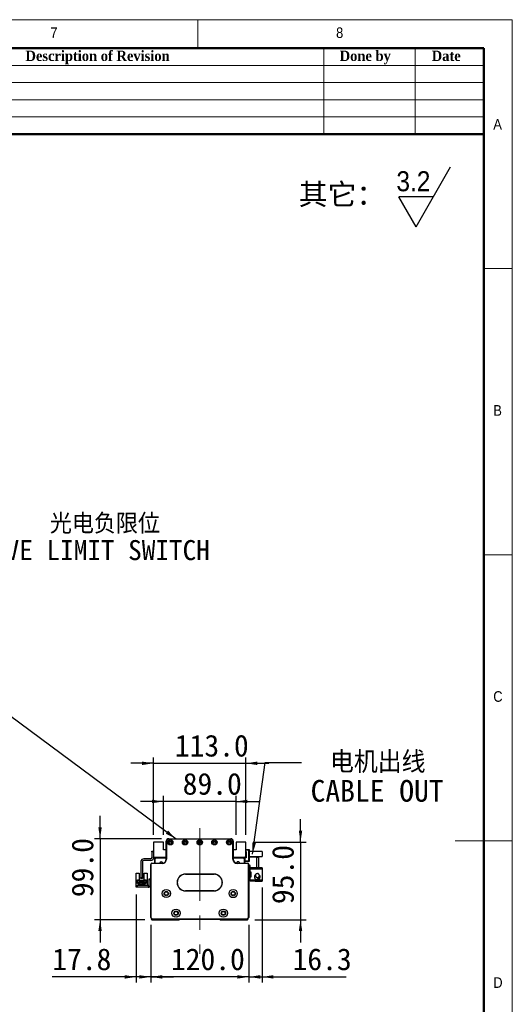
# Model space of a CAD drawing. Header units: millimetres. Extents: x 35 to 2905, y 35 to 2044.
# Tile 6 of 6: x 2302 to 2905, y 839 to 2044. Entities that reach past the tile are written whole.
import ezdxf

# ---------------------------------------------------------------- set-up
doc = ezdxf.new("R2010")
doc.units = ezdxf.units.MM
doc.header["$LTSCALE"] = 7
doc.linetypes.add('CENTERX2', pattern=[20.32, 12.7, -2.54, 2.54, -2.54])
doc.layers.add('DIMNS', color=7, linetype='Continuous')
doc.styles.add('SLDTEXTSTYLE0', font='arial.ttf', dxfattribs={"bigfont": 'bigfont'})
doc.styles.add('SLDTEXTSTYLE1', font='Gothic.ttf', dxfattribs={"width": 0.913})
doc.styles.add('SLDTEXTSTYLE2', font='timesbd.ttf', dxfattribs={"width": 0.933})
doc.styles.add('SLDTEXTSTYLE8', font='txt')
doc.styles.add('SLDTEXTSTYLE9', font='txt', dxfattribs={"bigfont": 'bigfont'})
doc.dimstyles.new('SLDDIMSTYLE1', dxfattribs={"dimtxt": 26.6, "dimasz": 14, "dimexe": 0, "dimexo": 0.0625, "dimgap": 6.65, "dimtad": 2, "dimdec": 1, "dimrnd": 1e-09, "dimzin": 4, "dimdsep": 46, "dimtxsty": 'SLDTEXTSTYLE8', "dimsah": 1, "dimcen": 0.09, "dimadec": 0, "dimazin": 1, "dimtfac": 1, "dimtdec": 1, "dimtmove": 0, "dimatfit": 0, "dimfxl": 0, "dimfrac": 2, "dimtolj": 1, "dimtzin": 12, "dimarcsym": 0})
doc.dimstyles.new('SLDDIMSTYLE2', dxfattribs={"dimtxt": 26.6, "dimasz": 14, "dimexe": 0, "dimexo": 0.0625, "dimgap": 6.65, "dimtad": 2, "dimdec": 1, "dimrnd": 1e-09, "dimzin": 12, "dimdsep": 46, "dimtxsty": 'SLDTEXTSTYLE8', "dimsah": 1, "dimcen": 0.09, "dimadec": 0, "dimazin": 3, "dimtfac": 1, "dimtdec": 1, "dimtmove": 0, "dimatfit": 0, "dimfxl": 0, "dimfrac": 2, "dimtolj": 1, "dimtzin": 12, "dimarcsym": 0})
doc.dimstyles.new('SLDDIMSTYLE3', dxfattribs={"dimtxt": 0.18, "dimasz": 14, "dimexe": 0, "dimexo": 0.0625, "dimgap": 0, "dimtad": 0, "dimtih": 1, "dimtoh": 1, "dimdec": 0, "dimrnd": 1e-09, "dimzin": 0, "dimdsep": 46, "dimtxsty": 'Standard', "dimsah": 1, "dimcen": 0.09, "dimadec": 0, "dimazin": 0, "dimtfac": 14, "dimtdec": 0, "dimtofl": 0, "dimtmove": 0, "dimatfit": 3, "dimfxl": 0, "dimfrac": 2, "dimtolj": 1, "dimtzin": 0, "dimarcsym": 0})

# ---------------------------------------------------------------- blocks, each defined once
blk = doc.blocks.new('SW_SFSYMBOL_0')
at = {"layer": 'DIMNS', "color": 0}
for p, q in [((24, -36.7), (66.4, 36.8)), ((24, -36.7), (2.8, 0)), ((45.2, 0), (2.8, 0))]:
    blk.add_line(p, q, dxfattribs=at)
at = {"layer": 'DIMNS', "color": 0, "insert": (0, 31.3), "char_height": 24.5, "attachment_point": 1, "style": 'SLDTEXTSTYLE1'}
blk.add_mtext('3.2', dxfattribs=at)
blk = doc.blocks.new('_D_6')
at = {"layer": 'DIMNS'}
for p, q in [((2462.2, 936.6), (2462.2, 866)), ((2582.2, 936.6), (2582.2, 866)), ((2462.2, 873), (2434.2, 873)), ((2582.2, 873), (2462.2, 873)), ((2582.2, 873), (2610.2, 873))]:
    blk.add_line(p, q, dxfattribs=at)
for points in [[(2462.2, 873), (2448.2, 875.1), (2448.2, 870.9)], [(2582.2, 873), (2596.2, 870.9), (2596.2, 875.1)]]:
    blk.add_solid(points, dxfattribs=at)
at = {"layer": 'DIMNS', "insert": (2486.9, 907.9), "char_height": 26.6, "attachment_point": 1, "style": 'SLDTEXTSTYLE8'}
blk.add_mtext('120.0', dxfattribs=at)
blk = doc.blocks.new('_D_7')
at = {"layer": 'DIMNS'}
for p, q in [((2444.4, 973.9), (2444.4, 866)), ((2462.2, 936.6), (2462.2, 866)), ((2444.4, 873), (2341.6, 873)), ((2462.2, 873), (2444.4, 873)), ((2462.2, 873), (2490.2, 873))]:
    blk.add_line(p, q, dxfattribs=at)
for points in [[(2444.4, 873), (2430.4, 875.1), (2430.4, 870.9)], [(2462.2, 873), (2476.2, 870.9), (2476.2, 875.1)]]:
    blk.add_solid(points, dxfattribs=at)
at = {"layer": 'DIMNS', "insert": (2341.6, 907.9), "char_height": 26.6, "attachment_point": 1, "style": 'SLDTEXTSTYLE8'}
blk.add_mtext('17.8', dxfattribs=at)
blk = doc.blocks.new('_D_8')
at = {"layer": 'DIMNS'}
for p, q in [((2400.1, 1042), (2400.1, 1070)), ((2475.3, 1042), (2393.1, 1042)), ((2400.1, 1042), (2400.1, 943)), ((2454.8, 943), (2393.1, 943)), ((2400.1, 943), (2400.1, 915))]:
    blk.add_line(p, q, dxfattribs=at)
for points in [[(2400.1, 1042), (2402.2, 1056), (2398, 1056)], [(2400.1, 943), (2398, 929), (2402.2, 929)]]:
    blk.add_solid(points, dxfattribs=at)
at = {"layer": 'DIMNS', "insert": (2365.2, 970.5), "char_height": 26.6, "attachment_point": 1, "rotation": 90, "style": 'SLDTEXTSTYLE8'}
blk.add_mtext('99.0', dxfattribs=at)
blk = doc.blocks.new('_D_9')
at = {"layer": 'DIMNS'}
for p, q in [((2598.5, 982.4), (2598.5, 866)), ((2582.2, 936.6), (2582.2, 866)), ((2582.2, 873), (2554.2, 873)), ((2582.2, 873), (2598.5, 873)), ((2598.5, 873), (2701.4, 873))]:
    blk.add_line(p, q, dxfattribs=at)
for points in [[(2582.2, 873), (2568.2, 875.1), (2568.2, 870.9)], [(2598.5, 873), (2612.5, 870.9), (2612.5, 875.1)]]:
    blk.add_solid(points, dxfattribs=at)
at = {"layer": 'DIMNS', "insert": (2635.9, 907.9), "char_height": 26.6, "attachment_point": 1, "style": 'SLDTEXTSTYLE8'}
blk.add_mtext('16.3', dxfattribs=at)
blk = doc.blocks.new('_D_10')
at = {"layer": 'DIMNS'}
for p, q in [((2645.6, 1038), (2645.6, 1066)), ((2587.5, 1038), (2652.6, 1038)), ((2645.6, 1038), (2645.6, 943)), ((2589.5, 943), (2652.6, 943)), ((2645.6, 943), (2645.6, 915))]:
    blk.add_line(p, q, dxfattribs=at)
for points in [[(2645.6, 1038), (2647.7, 1052), (2643.5, 1052)], [(2645.6, 943), (2643.5, 929), (2647.7, 929)]]:
    blk.add_solid(points, dxfattribs=at)
at = {"layer": 'DIMNS', "insert": (2610.7, 962), "char_height": 26.6, "attachment_point": 1, "rotation": 90, "style": 'SLDTEXTSTYLE8'}
blk.add_mtext('95.0', dxfattribs=at)
blk = doc.blocks.new('_D_11')
at = {"layer": 'DIMNS'}
for p, q in [((2477.6, 1087.6), (2449.6, 1087.6)), ((2477.6, 1046.9), (2477.6, 1094.6)), ((2566.6, 1087.6), (2477.6, 1087.6)), ((2566.6, 1046.9), (2566.6, 1094.6)), ((2566.6, 1087.6), (2594.6, 1087.6))]:
    blk.add_line(p, q, dxfattribs=at)
for points in [[(2477.6, 1087.6), (2463.6, 1089.7), (2463.6, 1085.5)], [(2566.6, 1087.6), (2580.6, 1085.5), (2580.6, 1089.7)]]:
    blk.add_solid(points, dxfattribs=at)
at = {"layer": 'DIMNS', "insert": (2501.3, 1122.5), "char_height": 26.6, "attachment_point": 1, "style": 'SLDTEXTSTYLE8'}
blk.add_mtext('89.0', dxfattribs=at)
blk = doc.blocks.new('_D_12')
at = {"layer": 'DIMNS'}
for p, q in [((2465.6, 1134.3), (2437.6, 1134.3)), ((2465.6, 1046.9), (2465.6, 1141.3)), ((2465.6, 1134.3), (2578.6, 1134.3)), ((2578.6, 1046.9), (2578.6, 1141.3)), ((2578.6, 1134.3), (2606.6, 1134.3))]:
    blk.add_line(p, q, dxfattribs=at)
for points in [[(2465.6, 1134.3), (2451.6, 1136.4), (2451.6, 1132.2)], [(2578.6, 1134.3), (2592.6, 1132.2), (2592.6, 1136.4)]]:
    blk.add_solid(points, dxfattribs=at)
at = {"layer": 'DIMNS', "insert": (2491.7, 1169.2), "char_height": 26.6, "attachment_point": 1, "style": 'SLDTEXTSTYLE8'}
blk.add_mtext('113.0', dxfattribs=at)
blk = doc.blocks.new('SW_NOTE_3')
at = {"layer": 'DIMNS', "color": 0, "char_height": 26.6, "attachment_point": 2}
for s, insert, style in [('电机出线', (93.5, 13.7), 'SLDTEXTSTYLE9'), ('CABLE OUT', (92.7, -21.5), 'SLDTEXTSTYLE8')]:
    blk.add_mtext(s, dxfattribs=dict(at, insert=insert, style=style))
blk = doc.blocks.new('SW_NOTE_7')
at = {"layer": 'DIMNS', "color": 0, "char_height": 24.5, "attachment_point": 2}
for s, insert, style in [('    光电负限位', (96.8, 12.6), 'SLDTEXTSTYLE9'), ('NEGATIVE LIMIT SWITCH', (93.9, -19.8), 'SLDTEXTSTYLE8')]:
    blk.add_mtext(s, dxfattribs=dict(at, insert=insert, style=style))

msp = doc.modelspace()

# ---------------------------------------------------------------- linework, layer by layer
at = {"color": 7, "linetype": 'Continuous', "lineweight": 18}
for p, q in [((2905, 2044), (35, 2044)), ((2520, 2009), (2520, 2044)), ((2905, 35), (2905, 2044)), ((70, 2009), (2870, 2009)), ((2674, 2009), (2674, 1904)), ((2786, 2009), (2786, 1904)), ((2870, 2009), (2870, 1904)), ((2870, 2009), (2870, 70)), ((2030, 1988), (2870, 1988)), ((2030, 1967), (2870, 1967)), ((2030, 1946), (2870, 1946)), ((2030, 1925), (2870, 1925)), ((2905, 1739.5), (2870, 1739.5)), ((2870, 1389.5), (2905, 1389.5)), ((2905, 1039.5), (2835, 1039.5))]:
    msp.add_line(p, q, dxfattribs=at)
at = {"color": 7, "linetype": 'Continuous', "lineweight": 50}
for p, q in [((2870, 2009), (70, 2009)), ((2870, 2009), (2870, 70)), ((2870, 1904), (2030, 1904))]:
    msp.add_line(p, q, dxfattribs=at)
at = {"color": 7, "linetype": 'Continuous', "lineweight": 25}
for p, q in [((2465.65, 1037.98), (2465.65, 1019.48)), ((2477.65, 1037.98), (2465.65, 1037.98)), ((2477.65, 1028.48), (2477.65, 1037.98)), ((2481.15, 1038.98), (2481.15, 1039.18)), ((2481.15, 1039.18), (2481.16, 1039.18)), ((2481.15, 1016.98), (2481.15, 1038.98)), ((2481.15, 1038.98), (2481.45, 1038.98)), ((2481.45, 1038.98), (2481.45, 1016.98)), ((2484.15, 1041.98), (2560.15, 1041.98)), ((2484.15, 1041.98), (2484.15, 1041.68)), ((2560.15, 1041.68), (2484.15, 1041.68)), ((2560.15, 1041.98), (2560.15, 1041.68)), ((2562.85, 1016.98), (2562.85, 1038.98)), ((2563.15, 1038.98), (2562.85, 1038.98)), ((2563.15, 1039.18), (2563.15, 1039.18)), ((2563.15, 1039.18), (2563.15, 1038.98)), ((2563.15, 1038.98), (2563.15, 1016.98)), ((2566.65, 1037.98), (2566.65, 1028.48)), ((2578.65, 1037.98), (2566.65, 1037.98)), ((2578.65, 1019.48), (2578.65, 1037.98)), ((2463.65, 1026.98), (2465.65, 1026.98)), ((2463.65, 1025.98), (2463.65, 1026.98)), ((2463.65, 1025.98), (2463.65, 1018.98)), ((2465.65, 1025.98), (2463.65, 1025.98)), ((2481.15, 1028.48), (2477.65, 1028.48)), ((2566.65, 1028.48), (2563.15, 1028.48)), ((2578.65, 1028.98), (2582.35, 1028.98)), ((2582.35, 1027.98), (2578.65, 1027.98)), ((2578.65, 1026.48), (2579.15, 1026.48)), ((2579.15, 1026.48), (2579.15, 1018.48)), ((2582.35, 1027.98), (2582.35, 1028.98)), ((2582.35, 1028.98), (2582.65, 1028.68)), ((2582.35, 1014.98), (2582.35, 1027.98)), ((2582.35, 1027.98), (2582.65, 1027.86)), ((2582.65, 1028.68), (2582.65, 1027.86)), ((2582.65, 1027.86), (2582.65, 1015.11)), ((2598.65, 1026.48), (2582.65, 1026.48)), ((2598.65, 1026.48), (2598.65, 1020.48)), ((2450.15, 1013.98), (2450.15, 994.48)), ((2452.15, 1013.98), (2452.15, 994.48)), ((2462.15, 1017.48), (2453.65, 1017.48)), ((2462.15, 1015.48), (2453.65, 1015.48)), ((2463.65, 1011.68), (2463.65, 1011.98)), ((2463.65, 1011.98), (2476.15, 1011.98)), ((2465.65, 1019.48), (2465.65, 1018.98)), ((2465.65, 1019.48), (2481.15, 1019.48)), ((2467.65, 1019.48), (2466.65, 1018.48)), ((2466.65, 1018.48), (2466.65, 1011.98)), ((2468.15, 1018.48), (2467.15, 1017.48)), ((2467.15, 1017.48), (2467.15, 1011.98)), ((2468.15, 1018.38), (2467.25, 1017.48)), ((2467.25, 1017.48), (2467.25, 1011.98)), ((2481.15, 1018.48), (2468.15, 1018.48)), ((2481.15, 1018.38), (2468.15, 1018.38)), ((2476.15, 1011.68), (2476.15, 1011.98)), ((2478.78, 1019.27), (2478.57, 1019.48)), ((2481.15, 1018.98), (2479.49, 1018.98)), ((2481.45, 1016.98), (2481.15, 1016.98)), ((2563.15, 1016.98), (2562.85, 1016.98)), ((2563.15, 1019.48), (2578.65, 1019.48)), ((2564.81, 1018.98), (2563.15, 1018.98)), ((2576.15, 1018.48), (2563.15, 1018.48)), ((2576.15, 1018.38), (2563.15, 1018.38)), ((2565.72, 1019.48), (2565.52, 1019.27)), ((2568.15, 1011.98), (2568.15, 1011.68)), ((2568.15, 1011.98), (2580.65, 1011.98)), ((2577.15, 1017.48), (2576.15, 1018.48)), ((2577.05, 1017.48), (2576.15, 1018.38)), ((2577.65, 1018.48), (2576.65, 1019.48)), ((2577.05, 1011.98), (2577.05, 1017.48)), ((2577.15, 1011.98), (2577.15, 1017.48)), ((2577.35, 1013.18), (2577.65, 1013.48)), ((2577.35, 1011.98), (2577.35, 1013.18)), ((2579.15, 1018.48), (2577.65, 1018.48)), ((2577.65, 1013.48), (2577.65, 1018.48)), ((2577.65, 1014.98), (2582.35, 1014.98)), ((2582.35, 1013.98), (2577.65, 1013.98)), ((2578.65, 1020.48), (2579.15, 1020.48)), ((2579.15, 1019.48), (2578.65, 1019.48)), ((2580.65, 1011.98), (2580.65, 1011.68)), ((2582.35, 1014.98), (2582.65, 1015.11)), ((2582.35, 1013.98), (2582.35, 1014.98)), ((2582.65, 1014.28), (2582.35, 1013.98)), ((2582.65, 1020.48), (2598.65, 1020.48)), ((2592.05, 1019.48), (2582.65, 1019.48)), ((2582.65, 1015.11), (2582.65, 1014.28)), ((2592.05, 1006.48), (2592.05, 1019.48)), ((2592.05, 1019.48), (2594.05, 1019.48)), ((2594.05, 1019.48), (2594.05, 1006.48)), ((2462.45, 1010.48), (2462.15, 1010.48)), ((2462.15, 945.48), (2462.15, 1010.48)), ((2462.45, 1010.48), (2462.45, 945.61)), ((2476.15, 1011.68), (2463.65, 1011.68)), ((2580.65, 1011.68), (2568.15, 1011.68)), ((2582.15, 1010.48), (2581.85, 1010.48)), ((2581.85, 945.61), (2581.85, 1010.48)), ((2582.15, 1010.48), (2582.15, 945.48)), ((2584.05, 1009.48), (2582.15, 1009.48)), ((2584.05, 1006.48), (2584.05, 1009.48)), ((2584.05, 1006.48), (2584.05, 1005.28)), ((2592.05, 1006.48), (2584.05, 1006.48)), ((2584.05, 1001.28), (2584.05, 1005.28)), ((2584.05, 1005.28), (2598.45, 1005.28)), ((2584.05, 1001.28), (2584.05, 1000.78)), ((2585.05, 1001.28), (2584.05, 1001.28)), ((2584.05, 1000.78), (2584.05, 995.78)), ((2585.05, 1000.78), (2584.05, 1000.78)), ((2585.05, 995.28), (2585.05, 1001.28)), ((2590.05, 1006.48), (2590.05, 1006.28)), ((2598.45, 1006.28), (2590.05, 1006.28)), ((2594.05, 1006.48), (2592.05, 1006.48)), ((2598.45, 1006.28), (2598.45, 1005.28)), ((2598.45, 1005.28), (2598.45, 991.28)), ((2444.45, 999.73), (2448.15, 999.73)), ((2444.45, 990.83), (2444.45, 999.73)), ((2444.45, 984.83), (2444.45, 990.83)), ((2445.25, 990.83), (2444.45, 990.83)), ((2445.25, 990.83), (2445.75, 991.33)), ((2448.35, 991.33), (2445.75, 991.33)), ((2446.15, 990.78), (2448.35, 990.78)), ((2446.15, 987.33), (2446.15, 990.78)), ((2446.95, 988.98), (2455.35, 988.98)), ((2446.95, 987.33), (2446.95, 988.98)), ((2447.9, 987.93), (2447.9, 987.43)), ((2448.4, 987.93), (2447.9, 987.93)), ((2448.15, 999.73), (2448.15, 991.33)), ((2448.35, 990.78), (2448.35, 991.33)), ((2448.35, 991.33), (2453.95, 991.33)), ((2448.7, 990.78), (2448.35, 990.78)), ((2448.4, 987.43), (2448.4, 987.93)), ((2448.7, 989.68), (2448.7, 990.78)), ((2453.6, 989.68), (2448.7, 989.68)), ((2449.9, 987.93), (2449.9, 987.43)), ((2450.4, 987.93), (2449.9, 987.93)), ((2450.15, 994.48), (2452.15, 994.48)), ((2450.15, 993.48), (2450.15, 994.48)), ((2452.15, 993.48), (2450.15, 993.48)), ((2450.35, 989.68), (2450.35, 990.28)), ((2450.35, 990.28), (2451.95, 990.28)), ((2450.4, 987.43), (2450.4, 987.93)), ((2451.9, 987.93), (2451.9, 987.43)), ((2452.4, 987.93), (2451.9, 987.93)), ((2451.95, 989.68), (2451.95, 990.28)), ((2452.15, 994.48), (2452.15, 993.48)), ((2452.4, 987.43), (2452.4, 987.93)), ((2453.6, 990.78), (2453.6, 989.68)), ((2453.95, 990.78), (2453.6, 990.78)), ((2453.9, 987.93), (2453.9, 987.43)), ((2454.4, 987.93), (2453.9, 987.93)), ((2453.95, 991.33), (2453.95, 990.78)), ((2456.55, 991.33), (2453.95, 991.33)), ((2453.95, 990.78), (2456.15, 990.78)), ((2454.15, 991.33), (2454.15, 999.73)), ((2454.15, 999.73), (2457.85, 999.73)), ((2454.4, 987.43), (2454.4, 987.93)), ((2455.35, 988.98), (2455.35, 987.33)), ((2456.15, 990.78), (2456.15, 987.33)), ((2456.55, 991.33), (2457.05, 990.83)), ((2457.85, 990.83), (2457.05, 990.83)), ((2457.85, 999.73), (2457.85, 990.83)), ((2457.85, 990.83), (2457.85, 984.83)), ((2460.15, 992.83), (2462.15, 992.83)), ((2460.15, 991.83), (2460.15, 992.83)), ((2462.15, 991.83), (2460.15, 991.83)), ((2460.15, 983.83), (2460.15, 991.83)), ((2504.65, 998.78), (2539.65, 998.78)), ((2504.65, 998.78), (2504.65, 998.48)), ((2539.65, 998.48), (2504.65, 998.48)), ((2539.65, 998.78), (2539.65, 998.48)), ((2584.05, 995.28), (2584.05, 995.78)), ((2584.05, 995.78), (2585.05, 995.78)), ((2584.05, 991.28), (2584.05, 995.28)), ((2584.05, 995.28), (2585.05, 995.28)), ((2584.05, 991.28), (2584.05, 990.08)), ((2598.45, 991.28), (2584.05, 991.28)), ((2590.05, 990.08), (2584.05, 990.08)), ((2589.5, 996.08), (2589.4, 995.28)), ((2589.74, 996.72), (2589.6, 996.4)), ((2589.62, 996.86), (2589.65, 996.87)), ((2589.65, 993.69), (2589.62, 993.7)), ((2589.65, 996.87), (2590.03, 997.45)), ((2589.81, 996.79), (2589.65, 996.87)), ((2589.77, 996.7), (2589.65, 996.76)), ((2590.05, 990.28), (2598.45, 990.28)), ((2590.05, 990.28), (2590.05, 990.08)), ((2598.45, 991.28), (2598.45, 990.28)), ((2444.35, 982.83), (2444.35, 984.83)), ((2444.35, 984.83), (2445.35, 984.83)), ((2445.35, 982.83), (2444.35, 982.83)), ((2445.35, 984.83), (2445.35, 982.83)), ((2459.15, 984.83), (2445.35, 984.83)), ((2459.15, 982.83), (2445.35, 982.83)), ((2446.95, 987.33), (2446.15, 987.33)), ((2446.95, 986.28), (2446.95, 987.33)), ((2448.15, 986.28), (2446.95, 986.28)), ((2447.9, 987.43), (2448.4, 987.43)), ((2448.15, 985.48), (2448.15, 986.28)), ((2454.15, 986.28), (2448.15, 986.28)), ((2454.15, 985.48), (2448.15, 985.48)), ((2449.9, 987.43), (2450.4, 987.43)), ((2451.9, 987.43), (2452.4, 987.43)), ((2453.9, 987.43), (2454.4, 987.43)), ((2454.15, 986.28), (2454.15, 985.48)), ((2455.35, 986.28), (2454.15, 986.28)), ((2455.35, 987.33), (2455.35, 986.28)), ((2456.15, 987.33), (2455.35, 987.33)), ((2459.15, 984.83), (2459.15, 982.83)), ((2460.15, 983.83), (2462.15, 983.83)), ((2460.15, 982.83), (2460.15, 983.83)), ((2462.15, 982.83), (2460.15, 982.83)), ((2504.65, 978.48), (2504.65, 978.18)), ((2504.65, 978.48), (2539.65, 978.48)), ((2539.65, 978.18), (2504.65, 978.18)), ((2539.65, 978.48), (2539.65, 978.18)), ((2462.45, 945.61), (2462.15, 945.48)), ((2464.15, 943.48), (2462.15, 945.48)), ((2462.45, 945.61), (2464.28, 943.78)), ((2462.65, 944.98), (2462.65, 943.98)), ((2462.65, 943.98), (2463.65, 942.98)), ((2463.65, 942.98), (2497.15, 942.98)), ((2464.28, 943.78), (2464.15, 943.48)), ((2580.15, 943.48), (2464.15, 943.48)), ((2464.28, 943.78), (2580.03, 943.78)), ((2497.15, 942.98), (2497.65, 943.48)), ((2546.65, 943.48), (2547.15, 942.98)), ((2547.15, 942.98), (2580.65, 942.98)), ((2580.03, 943.78), (2581.85, 945.61)), ((2580.03, 943.78), (2580.15, 943.48)), ((2582.15, 945.48), (2580.15, 943.48)), ((2580.65, 942.98), (2581.65, 943.98)), ((2581.65, 943.98), (2581.65, 944.98)), ((2581.85, 945.61), (2582.15, 945.48))]:
    msp.add_line(p, q, dxfattribs=at)
at = {"color": 7, "linetype": 'Continuous', "lineweight": 25, "flags": 128}
for points in [[(2480.42, 1014.38), (2480.58, 1015.04), (2481.04, 1015.92)], [(2515, 998.48), (2514.65, 998.43), (2514.3, 998.48)], [(2530, 998.48), (2529.65, 998.43), (2529.3, 998.48)], [(2459.15, 982.83), (2459.74, 982.89), (2460.15, 983)]]:
    msp.add_lwpolyline(points, dxfattribs=at)
at = {"color": 7, "linetype": 'Continuous', "lineweight": 25}
for centre, radius in [((2486.15, 1037.73), 3.25), ((2486.15, 1037.73), 3), ((2486.15, 1037.73), 1.6), ((2486.15, 1037.73), 1.25), ((2504.15, 1037.73), 3.25), ((2504.15, 1037.73), 3), ((2504.15, 1037.73), 1.6), ((2504.15, 1037.73), 1.25), ((2522.15, 1037.73), 3.25), ((2522.15, 1037.73), 3), ((2522.15, 1037.73), 1.6), ((2522.15, 1037.73), 1.25), ((2540.15, 1037.73), 3.25), ((2540.15, 1037.73), 3), ((2540.15, 1037.73), 1.6), ((2540.15, 1037.73), 1.25), ((2558.15, 1037.73), 3.25), ((2558.15, 1037.73), 3), ((2558.15, 1037.73), 1.6), ((2558.15, 1037.73), 1.25), ((2481.15, 974.97), 5.02), ((2481.15, 974.97), 5), ((2481.15, 974.97), 2.65), ((2481.15, 974.97), 2.1), ((2563.15, 974.97), 5.03), ((2563.15, 974.97), 5), ((2563.15, 974.97), 2.65), ((2563.15, 974.97), 2.1), ((2493.15, 950.94), 5.03), ((2493.15, 950.94), 5), ((2493.15, 950.94), 2.65), ((2493.15, 950.94), 2.1), ((2551.15, 950.94), 5.03), ((2551.15, 950.94), 5), ((2551.15, 950.94), 2.65), ((2551.15, 950.94), 2.1)]:
    msp.add_circle(centre, radius, dxfattribs=at)
for centre, radius, start, end in [((2484.15, 1038.98), 3, 90, 180), ((2484.15, 1038.98), 2.7, 90, 180), ((2560.15, 1038.98), 3, 0, 90), ((2560.15, 1038.98), 2.7, 0, 90), ((2453.65, 1013.98), 3.5, 90, 180), ((2453.65, 1013.98), 1.5, 90, 180), ((2462.15, 1018.98), 1.5, 270, 0), ((2462.15, 1018.98), 3.5, 270, 0), ((2463.65, 1010.48), 1.5, 90, 180), ((2475.14, 1012), 1.84, 4.76297, 180.41167), ((2476.15, 1016.98), 5.3, 270, 0), ((2476.15, 1016.98), 5, 270, 0), ((2479.49, 1019.98), 1, 225, 270), ((2568.15, 1016.98), 5.3, 180, 270), ((2568.15, 1016.98), 5, 180, 270), ((2560.65, 1013.98), 3.25, 7.39388, 36.18328), ((2564.81, 1019.98), 1, 270, 315), ((2569.14, 1011.99), 1.85, 359.66447, 180.33529), ((2580.65, 1010.48), 1.5, 0, 90), ((2463.65, 1010.48), 1.2, 90, 180), ((2580.65, 1010.48), 1.2, 0, 90), ((2504.65, 988.48), 10.3, 90, 270), ((2504.65, 988.48), 10, 90, 270), ((2539.65, 988.48), 10.3, 270, 90), ((2539.65, 988.48), 10, 270, 90), ((2592.65, 995.28), 3.4, 207.88541, 44.31348), ((2592.65, 995.28), 3.45, 237.57421, 0), ((2592.65, 995.28), 2.5, 274.06825, 11.05475), ((2592.65, 995.28), 2.6, 277.27427, 19.70725), ((2592.65, 995.28), 3.45, 0, 47.89891), ((2459.15, 985.83), 1, 270, 0)]:
    msp.add_arc(centre, radius, start, end, dxfattribs=at)
for points, knots in [([(2590.48, 998.21), (2590.3, 997.85), (2589.97, 997.19), (2589.51, 996.13), (2589.29, 995.31), (2589.23, 994.64), (2589.33, 994.08), (2589.56, 993.48), (2590.01, 992.88), (2590.7, 992.44), (2591.42, 992.21), (2592.18, 992.2), (2592.89, 992.44), (2593.07, 992.56), (2593.02, 992.6), (2593.01, 992.61)], [0, 0, 0, 0, 0.1800985, 0.3300043, 0.4496449, 0.5397496, 0.5746227, 0.6053219, 0.6784018, 0.7214063, 0.7619834, 0.8291607, 0.8886695, 0.9605996, 1, 1, 1, 1]), ([(2594.04, 999.05), (2594.29, 998.82), (2594.79, 998.36), (2595.2, 997.44), (2595.24, 996.52), (2594.96, 995.73), (2594.45, 995.11), (2593.75, 994.7), (2592.95, 994.53), (2592.11, 994.64), (2591.33, 995.01), (2590.71, 995.61), (2590.32, 996.37), (2590.23, 997.22), (2590.33, 997.98), (2590.68, 998.57), (2591.21, 998.99), (2591.94, 999.24), (2592.69, 999.31), (2593.23, 999.34), (2593.49, 999.33), (2593.58, 999.33), (2593.6, 999.32), (2593.67, 999.29), (2593.83, 999.2), (2593.96, 999.1), (2594.04, 999.05)], [0, 0, 0, 0, 0.0648176, 0.1297793, 0.189732, 0.2426191, 0.2944133, 0.3462435, 0.3987244, 0.4521998, 0.5066016, 0.5614526, 0.616052, 0.6697726, 0.727069, 0.7653775, 0.8036915, 0.8589096, 0.9142292, 0.9495547, 0.9640012, 0.9648512, 0.9657591, 0.9687105, 0.9805281, 1, 1, 1, 1]), ([(2594.88, 994.14), (2594.98, 994.39), (2595.18, 994.86), (2595.22, 995.37), (2595.13, 995.68), (2595.1, 995.78)], [0, 0, 0, 0, 0.4316445, 0.8185587, 1, 1, 1, 1])]:
    msp.add_open_spline(points, degree=3, knots=knots, dxfattribs=at)
at = {"layer": 'DIMNS', "linetype": 'CENTERX2', "lineweight": 18}
msp.add_line((2522.15, 1054.93), (2522.15, 901.03), dxfattribs=at)

# ---------------------------------------------------------------- block references
at = {"layer": 'DIMNS'}
for name, p in [('SW_SFSYMBOL_0', (2763.05, 1827.32)), ('SW_NOTE_7', (2265.6, 1427.17)), ('SW_NOTE_3', (2646.69, 1135.42))]:
    msp.add_blockref(name, p, dxfattribs=at)

# ---------------------------------------------------------------- texts
at = {"color": 7, "linetype": 'Continuous', "lineweight": 0}
for s, insert, char_height, attachment_point, style in [('7', (2339.17, 2034.52), 12.96, 1, 'SLDTEXTSTYLE1'), ('8', (2689.17, 2034.52), 12.96, 1, 'SLDTEXTSTYLE1'), ('Description of Revision', (2397.01, 2006.1), 12.6, 2, 'SLDTEXTSTYLE2'), ('Done by', (2724.88, 2006.1), 12.6, 2, 'SLDTEXTSTYLE2'), ('Date', (2824, 2006.1), 12.6, 2, 'SLDTEXTSTYLE2'), ('A', (2881.67, 1922.52), 12.96, 1, 'SLDTEXTSTYLE1'), ('B', (2881.67, 1572.52), 12.96, 1, 'SLDTEXTSTYLE1'), ('C', (2881.67, 1222.52), 12.96, 1, 'SLDTEXTSTYLE1'), ('D', (2881.67, 872.52), 12.96, 1, 'SLDTEXTSTYLE1')]:
    msp.add_mtext(s, dxfattribs=dict(at, insert=insert, char_height=char_height, attachment_point=attachment_point, style=style))
at = {"layer": 'DIMNS', "insert": (2643.32, 1843.39), "char_height": 25.929, "attachment_point": 1, "style": 'SLDTEXTSTYLE0'}
msp.add_mtext('其它：', dxfattribs=at)

# ---------------------------------------------------------------- dimensions: what is measured, and where the dimension line sits
at = {"layer": 'DIMNS'}
for base, p1, p2, dimstyle, picture, middle in [((2578.65, 1134.3), (2465.65, 1037.98), (2578.65, 1037.98), 'SLDDIMSTYLE1', '_D_12', (2534.03, 1134.3)), ((2477.65, 1087.63), (2566.65, 1037.98), (2477.65, 1037.98), 'SLDDIMSTYLE1', '_D_11', (2534.03, 1087.63)), ((2598.45, 872.98), (2582.15, 945.48), (2598.45, 991.28), 'SLDDIMSTYLE2', '_D_9', (2668.65, 872.98)), ((2444.35, 872.98), (2462.15, 945.48), (2444.35, 982.83), 'SLDDIMSTYLE2', '_D_7', (2374.37, 872.98)), ((2462.15, 872.98), (2582.15, 945.48), (2462.15, 945.48), 'SLDDIMSTYLE1', '_D_6', (2529.28, 872.98))]:
    dim = msp.add_linear_dim(base=base, p1=p1, p2=p2, dimstyle=dimstyle, dxfattribs=at)
    dim.commit()
    dim.dimension.update_dxf_attribs({"geometry": picture, "text_midpoint": middle, "dimtype": 160})
for base, p1, p2, picture, middle in [((2400.14, 942.98), (2484.15, 1041.98), (2463.65, 942.98), '_D_8', (2400.14, 1003.23)), ((2645.64, 942.98), (2578.65, 1037.98), (2580.65, 942.98), '_D_10', (2645.64, 994.75))]:
    dim = msp.add_linear_dim(base=base, p1=p1, p2=p2, angle=90, dimstyle='SLDDIMSTYLE1', dxfattribs=at)
    dim.commit()
    dim.dimension.update_dxf_attribs({"geometry": picture, "text_midpoint": middle, "dimtype": 160})

# ---------------------------------------------------------------- leaders
for points in [[(2493.28, 1041.68), (2289.36, 1192.96), (2244.91, 1192.96)], [(2586.74, 1023.1), (2602.24, 1135.42), (2646.69, 1135.42)]]:
    msp.add_leader(points, dimstyle='SLDDIMSTYLE3', dxfattribs=at)

doc.saveas('drawing.dxf')
